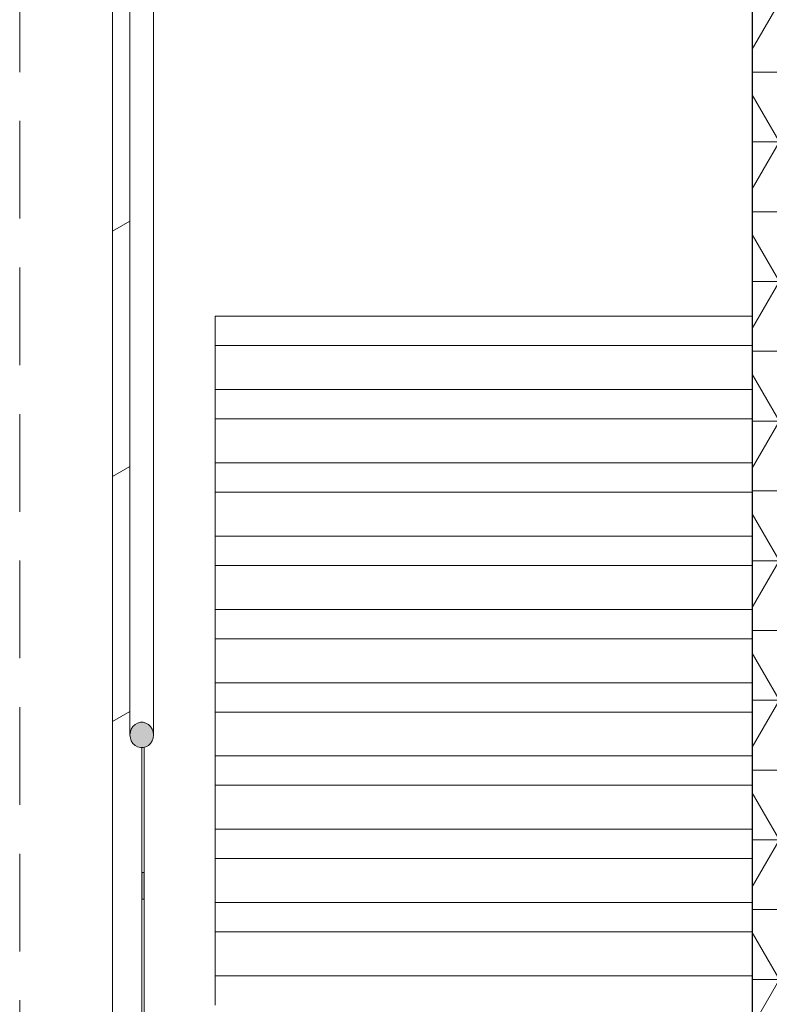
# Model space of a CAD drawing. Header units: millimetres. Extents: x -3176 to 162662, y -36434 to 57907.
# Tile 30 of 155: x 80579 to 82114, y 92 to 2107. Entities that reach past the tile are written whole.
import ezdxf

# ---------------------------------------------------------------- set-up
doc = ezdxf.new("R2010")
doc.units = ezdxf.units.MM
doc.linetypes.add('1-Sheet - 32170-CIV-6170-DW-2035-015-02 - PRZEKROJE A-A - B-B$0$A_Hidden_2_0mm', pattern=[30, 20, -10])
doc.layers.get('0').update_dxf_attribs({"lineweight": 5})
for name, color, linetype, lineweight in [('!UG_kształtki', 10, 'Continuous', 30), ('1-Sheet - 32170-CIV-6170-DW-2035-015-02 - PRZEKROJE A-A - B-B$0$A-DETL', 8, 'Continuous', 0), ('1-Sheet - 32170-CIV-6170-DW-2035-015-02 - PRZEKROJE A-A - B-B$0$A-FLOR-HRAL', 8, 'Continuous', 0), ('1-Sheet - 32170-CIV-6170-DW-2035-015-02 - PRZEKROJE A-A - B-B$0$A-WALL', 8, 'Continuous', 0), ('1-Sheet - 32170-CIV-6170-DW-2035-015-02 - PRZEKROJE A-A - B-B$0$A-WALL-PATT', 8, 'Continuous', 0), ('1-Sheet - 32170-CIV-6170-DW-2035-015-02 - PRZEKROJE A-A - B-B$0$S-STRS', 8, 'Continuous', 0)]:
    doc.layers.add(name, color=color, linetype=linetype, lineweight=lineweight)

# ---------------------------------------------------------------- blocks, each defined once
blk = doc.blocks.new('1-Sheet - 32170-CIV-6170-DW-2035-015-02 - PRZEKROJE A-A - B-B$0$Railing - słupek_balustrady60x6-1100923-B2_SC_BB - Dep_PW')
at = {"layer": '1-Sheet - 32170-CIV-6170-DW-2035-015-02 - PRZEKROJE A-A - B-B$0$A-FLOR-HRAL'}
for p, q in [((-876.5, 67.04), (-872.91, 69.11)), ((-876.5, 67.04), (-876.5, -54.62)), ((-870.5, 44.59), (-870.5, 61.71)), ((-870.5, 13.59), (-870.5, 30.71)), ((-870.5, -54.62), (-870.5, -0.29)), ((-870.5, -54.62), (-876.5, -54.62))]:
    blk.add_line(p, q, dxfattribs=at)
blk = doc.blocks.new('1-Sheet - 32170-CIV-6170-DW-2035-015-02 - PRZEKROJE A-A - B-B$0$Railing - słupek_balustrady60x6-V15-B2_SC_BB - Dep_PW')
at = {"layer": '1-Sheet - 32170-CIV-6170-DW-2035-015-02 - PRZEKROJE A-A - B-B$0$A-FLOR-HRAL'}
for q in [(-872.91, 119.29), (-876.5, 67.04)]:
    blk.add_line((-876.5, 117.22), q, dxfattribs=at)
blk = doc.blocks.new('1-Sheet - 32170-CIV-6170-DW-2035-015-02 - PRZEKROJE A-A - B-B$0$Railing - słupek_balustrady60x6-V16-B2_SC_BB - Dep_PW')
at = {"layer": '1-Sheet - 32170-CIV-6170-DW-2035-015-02 - PRZEKROJE A-A - B-B$0$A-FLOR-HRAL'}
for q in [(-872.9, 219.66), (-876.5, 167.4)]:
    blk.add_line((-876.5, 217.58), q, dxfattribs=at)
blk = doc.blocks.new('1-Sheet - 32170-CIV-6170-DW-2035-015-02 - PRZEKROJE A-A - B-B$0$Railing - Railing-1100321-B2_SC_BB - Dep_PW')
at = {"layer": '1-Sheet - 32170-CIV-6170-DW-2035-015-02 - PRZEKROJE A-A - B-B$0$A-FLOR-HRAL'}
for points in [[(-870.21, 61.71), (-869.64, 61.86), (-869.13, 62.15), (-868.69, 62.57), (-868.36, 63.09), (-868.11, 64.09), (-868.08, 64.3), (-868.17, 64.96), (-868.41, 65.59), (-868.79, 66.13), (-869.29, 66.55), (-870, 66.84), (-870.5, 66.9), (-871.12, 66.81), (-871.71, 66.55), (-872.21, 66.13), (-872.31, 66.04), (-872.64, 65.52), (-872.84, 64.93), (-872.89, 64.09), (-872.84, 63.68), (-872.64, 63.09), (-872.31, 62.57), (-871.87, 62.15), (-871.35, 61.86), (-870.5, 61.71)], [(-870, 30.71), (-870, 36.12), (-870.5, 36.12), (-870.5, 30.71)]]:
    blk.add_hatch(color=256, dxfattribs=at).paths.add_polyline_path(points)
for p, q in [((-872.91, 257.58), (-872.91, 64.3)), ((-868.08, 64.3), (-868.08, 257.58)), ((-870, 36.12), (-870, 61.77)), ((-870.5, 44.59), (-870.5, 36.12)), ((-870, 36.12), (-870.5, 36.12)), ((-870.5, 36.12), (-870.5, 30.71)), ((-870, 30.71), (-870, 36.12)), ((-870.5, 30.71), (-870, 30.71)), ((-870, 5.12), (-870, 30.71)), ((-870.5, 13.59), (-870.5, 5.12))]:
    blk.add_line(p, q, dxfattribs=at)
at = {"layer": '1-Sheet - 32170-CIV-6170-DW-2035-015-02 - PRZEKROJE A-A - B-B$0$A-FLOR-HRAL', "flags": 128}
for points in [[(-868.08, 64.3), (-868.15, 64.93), (-868.36, 65.52), (-868.69, 66.04), (-869.13, 66.45), (-869.64, 66.75), (-870.21, 66.9), (-870.79, 66.9), (-871.35, 66.75), (-871.87, 66.45), (-872.31, 66.04), (-872.64, 65.52), (-872.84, 64.93), (-872.91, 64.3)], [(-872.91, 64.3), (-872.84, 63.68), (-872.64, 63.09), (-872.31, 62.57), (-871.87, 62.15), (-871.35, 61.86), (-870.79, 61.71), (-870.21, 61.71), (-869.64, 61.86), (-869.13, 62.15), (-868.69, 62.57), (-868.36, 63.09), (-868.15, 63.68), (-868.08, 64.3)]]:
    blk.add_lwpolyline(points, dxfattribs=at)
for name, p in [('1-Sheet - 32170-CIV-6170-DW-2035-015-02 - PRZEKROJE A-A - B-B$0$Railing - słupek_balustrady60x6-V16-B2_SC_BB - Dep_PW', (0, 0)), ('1-Sheet - 32170-CIV-6170-DW-2035-015-02 - PRZEKROJE A-A - B-B$0$Railing - słupek_balustrady60x6-V15-B2_SC_BB - Dep_PW', (0, 50.18)), ('1-Sheet - 32170-CIV-6170-DW-2035-015-02 - PRZEKROJE A-A - B-B$0$Railing - słupek_balustrady60x6-V15-B2_SC_BB - Dep_PW', (0, 0)), ('1-Sheet - 32170-CIV-6170-DW-2035-015-02 - PRZEKROJE A-A - B-B$0$Railing - słupek_balustrady60x6-1100923-B2_SC_BB - Dep_PW', (0, 0))]:
    blk.add_blockref(name, p)
blk = doc.blocks.new('1-Sheet - 32170-CIV-6170-DW-2035-015-02 - PRZEKROJE A-A - B-B$0$Top Rail Type - Top Rail_Internal_-1100385-B2_SC_BB - Dep_PW')
at = {"layer": '1-Sheet - 32170-CIV-6170-DW-2035-015-02 - PRZEKROJE A-A - B-B$0$A-FLOR-HRAL'}
for p, q in [((-872.91, 257.58), (-872.91, 64.3)), ((-868.08, 64.3), (-868.08, 257.58))]:
    blk.add_line(p, q, dxfattribs=at)
at = {"layer": '1-Sheet - 32170-CIV-6170-DW-2035-015-02 - PRZEKROJE A-A - B-B$0$A-FLOR-HRAL', "flags": 128}
for points in [[(-868.08, 64.3), (-868.15, 64.93), (-868.36, 65.52), (-868.69, 66.04), (-869.13, 66.45), (-869.64, 66.75), (-870.21, 66.9), (-870.79, 66.9), (-871.35, 66.75), (-871.87, 66.45), (-872.31, 66.04), (-872.64, 65.52), (-872.84, 64.93), (-872.91, 64.3)], [(-872.91, 64.3), (-872.84, 63.68), (-872.64, 63.09), (-872.31, 62.57), (-871.87, 62.15), (-871.35, 61.86), (-870.79, 61.71), (-870.21, 61.71), (-869.64, 61.86), (-869.13, 62.15), (-868.69, 62.57), (-868.36, 63.09), (-868.15, 63.68), (-868.08, 64.3)]]:
    blk.add_lwpolyline(points, dxfattribs=at)
at = {"layer": '1-Sheet - 32170-CIV-6170-DW-2035-015-02 - PRZEKROJE A-A - B-B$0$A-FLOR-HRAL'}
blk.add_open_spline([(-868.08, 257.58), (-868.08, 257.8), (-868.14, 258.22), (-868.38, 258.81), (-868.77, 259.31), (-869.45, 259.83), (-870.5, 260.11), (-871.76, 259.77), (-872.53, 259), (-872.86, 258.22), (-872.91, 257.8), (-872.91, 257.58)], degree=3, knots=[0, 0, 0, 0, 0.083333, 0.166667, 0.25, 0.333333, 0.5, 0.666667, 0.833333, 0.916667, 1, 1, 1, 1], dxfattribs=at)
blk = doc.blocks.new('1-Sheet - 32170-CIV-6170-DW-2035-015-02 - PRZEKROJE A-A - B-B')
at = {"layer": '1-Sheet - 32170-CIV-6170-DW-2035-015-02 - PRZEKROJE A-A - B-B$0$A-WALL-PATT', "lineweight": 9}
h = blk.add_hatch(dxfattribs=at)
h.set_pattern_fill('FP_20', color=256, angle=180, style=0, pattern_type=2)
h.set_pattern_definition([(5e-14, (17476.58, 400), (-1e-14, 14.287), []), (60, (17476.58, 400), (-12.372905, 7.1435), []), (120, (17476.58, 400), (-12.372905, -7.1435), [])])
h.paths.add_polyline_path([(8207.86, -210), (8217.86, -210), (8217.86, 275), (8207.86, 275), (8207.86, -205)])
at = {"layer": '1-Sheet - 32170-CIV-6170-DW-2035-015-02 - PRZEKROJE A-A - B-B$0$A-DETL', "linetype": '1-Sheet - 32170-CIV-6170-DW-2035-015-02 - PRZEKROJE A-A - B-B$0$A_Hidden_2_0mm'}
blk.add_line((8057.86, -250), (8057.86, 300), dxfattribs=at)
at = {"layer": '1-Sheet - 32170-CIV-6170-DW-2035-015-02 - PRZEKROJE A-A - B-B$0$A-WALL', "lineweight": 25}
blk.add_line((8207.86, 634), (8207.86, -210), dxfattribs=at)
at = {"layer": '1-Sheet - 32170-CIV-6170-DW-2035-015-02 - PRZEKROJE A-A - B-B$0$S-STRS'}
for p, q in [((8097.86, 150), (8207.86, 150)), ((8097.86, 144), (8097.86, 150)), ((8097.86, 135), (8097.86, 144)), ((8207.86, 144), (8097.86, 144)), ((8207.86, 144), (8097.86, 144)), ((8097.86, 135), (8207.86, 135)), ((8097.86, 129), (8097.86, 135)), ((8097.86, 120), (8097.86, 129)), ((8207.86, 129), (8097.86, 129)), ((8207.86, 129), (8097.86, 129)), ((8097.86, 120), (8207.86, 120)), ((8097.86, 114), (8097.86, 120)), ((8097.86, 105), (8097.86, 114)), ((8207.86, 114), (8097.86, 114)), ((8207.86, 114), (8097.86, 114)), ((8097.86, 105), (8207.86, 105)), ((8097.86, 99), (8097.86, 105)), ((8097.86, 90), (8097.86, 99)), ((8207.86, 99), (8097.86, 99)), ((8207.86, 99), (8097.86, 99)), ((8097.86, 90), (8207.86, 90)), ((8097.86, 84), (8097.86, 90)), ((8097.86, 75), (8097.86, 84)), ((8207.86, 84), (8097.86, 84)), ((8207.86, 84), (8097.86, 84)), ((8097.86, 75), (8207.86, 75)), ((8097.86, 69), (8097.86, 75)), ((8097.86, 60), (8097.86, 69)), ((8207.86, 69), (8097.86, 69)), ((8207.86, 69), (8097.86, 69)), ((8097.86, 60), (8207.86, 60)), ((8097.86, 54), (8097.86, 60)), ((8097.86, 45), (8097.86, 54)), ((8207.86, 54), (8097.86, 54)), ((8207.86, 54), (8097.86, 54)), ((8097.86, 45), (8207.86, 45)), ((8097.86, 39), (8097.86, 45)), ((8097.86, 30), (8097.86, 39)), ((8207.86, 39), (8097.86, 39)), ((8207.86, 39), (8097.86, 39)), ((8097.86, 30), (8207.86, 30)), ((8097.86, 24), (8097.86, 30)), ((8097.86, 15), (8097.86, 24)), ((8207.86, 24), (8097.86, 24)), ((8207.86, 24), (8097.86, 24)), ((8097.86, 15), (8207.86, 15)), ((8097.86, 9), (8097.86, 15))]:
    blk.add_line(p, q, dxfattribs=at)
at = {"layer": '1-Sheet - 32170-CIV-6170-DW-2035-015-02 - PRZEKROJE A-A - B-B$0$A-FLOR-HRAL'}
for name in ['1-Sheet - 32170-CIV-6170-DW-2035-015-02 - PRZEKROJE A-A - B-B$0$Railing - Railing-1100321-B2_SC_BB - Dep_PW', '1-Sheet - 32170-CIV-6170-DW-2035-015-02 - PRZEKROJE A-A - B-B$0$Top Rail Type - Top Rail_Internal_-1100385-B2_SC_BB - Dep_PW']:
    blk.add_blockref(name, (8953.36, 0), dxfattribs=at)

msp = doc.modelspace()

# ---------------------------------------------------------------- block references
at = {"layer": '!UG_kształtki', "xscale": 10, "yscale": 10, "zscale": 10}
msp.add_blockref('1-Sheet - 32170-CIV-6170-DW-2035-015-02 - PRZEKROJE A-A - B-B', (0, 0), dxfattribs=at)

doc.saveas('drawing.dxf')
